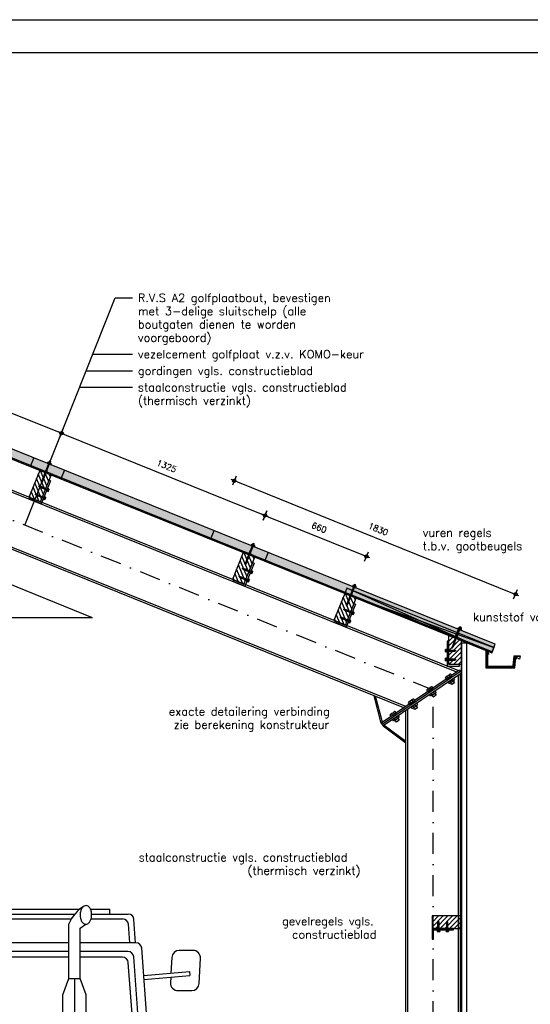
# Model space of a CAD drawing. Extents: x 0 to 38100, y 0 to 35640.
# Tile 36 of 42: x 17898 to 20979, y 29696 to 35640. Entities that reach past the tile are written whole.
import ezdxf

# ---------------------------------------------------------------- set-up
doc = ezdxf.new("R2010")
doc.units = 0
doc.header["$LTSCALE"] = 20
doc.header["$PDMODE"] = 1
doc.header["$PDSIZE"] = -3
doc.linetypes.add('DASHDOT2', pattern=[12.7, 6.35, -3.175, 0, -3.175])
doc.layers.get('0').update_dxf_attribs({"linetype": 'CONTINUOUS'})
doc.layers.get('DEFPOINTS').update_dxf_attribs({"linetype": 'CONTINUOUS'})
for name, color, linetype in [('A--A27--_F123-_SOLID', 7, 'CONTINUOUS'), ('A--A28H-_F-2--', 9, 'CONTINUOUS'), ('A--L$2A-', 7, 'CONTINUOUS'), ('A--L$2A-_F123-', 1, 'CONTINUOUS'), ('A--L21--_F123-', 1, 'CONTINUOUS'), ('A--L27--', 7, 'CONTINUOUS'), ('A--L27--_F-23-', 2, 'CONTINUOUS'), ('A--L27--_F123-', 1, 'CONTINUOUS'), ('A--L28--', 7, 'CONTINUOUS'), ('A--L28--_F-23-', 7, 'CONTINUOUS'), ('A--L28H-_F-23-', 7, 'CONTINUOUS'), ('A--L28S-_F123-', 1, 'CONTINUOUS'), ('A--L92--', 7, 'CONTINUOUS'), ('A--L92--_F123-', 7, 'CONTINUOUS'), ('A--M$1A-_F123-_MAATV', 7, 'CONTINUOUS'), ('A--T$1A-_F123-_0_18MM', 1, 'CONTINUOUS'), ('A--T$1A-_F123-_0_25MM', 2, 'CONTINUOUS'), ('X--LR---_CP', 7, 'CONTINUOUS')]:
    doc.layers.add(name, color=color, linetype=linetype)
doc.styles.add('0_25', font='ROMANS.shx', dxfattribs={"height": 50})
doc.styles.add('ALFA-0_25', font='ROMANS')
doc.styles.add('MISO', font='ROMANS.shx')
doc.dimstyles.new('DLV18', dxfattribs={"dimscale": 20, "dimtxt": 1.8, "dimasz": 1, "dimexe": 0, "dimexo": 0, "dimgap": 0, "dimtad": 0, "dimdec": 0, "dimrnd": 1, "dimzin": 0, "dimtxsty": 'MISO', "dimblk1": '$DIMDLV', "dimblk2": '$DIMDLV', "dimsah": 1, "dimcen": 0, "dimse1": 1, "dimse2": 1, "dimclrd": 256, "dimclre": 256, "dimclrt": 1, "dimazin": 3, "dimtfac": 1, "dimtdec": 0, "dimtix": 1, "dimtmove": 0, "dimatfit": 3, "dimtvp": 1.5, "dimtolj": 1, "dimtzin": 0})
doc.dimstyles.new('DLV50', dxfattribs={"dimscale": 20, "dimtxt": 5, "dimasz": 1, "dimexe": 0, "dimexo": 0, "dimgap": 0, "dimtad": 0, "dimdec": 0, "dimrnd": 1, "dimzin": 0, "dimtxsty": 'MISO', "dimblk1": '$DIMDLV', "dimblk2": '$DIMDLV', "dimsah": 1, "dimcen": 0, "dimse1": 1, "dimse2": 1, "dimclrd": 256, "dimclre": 256, "dimclrt": 4, "dimazin": 3, "dimtfac": 1, "dimtdec": 0, "dimtix": 1, "dimtmove": 0, "dimatfit": 3, "dimtvp": 0.86, "dimtolj": 1, "dimtzin": 0})

# ---------------------------------------------------------------- blocks, each defined once
blk = doc.blocks.new('QD28002-')
at = {"layer": 'A--L28--_F-23-', "color": 8, "linetype": 'CONTINUOUS'}
for p, q in [((-10.2, 0), (-10.2, 3)), ((10.3, 3), (-10.2, 3)), ((10.3, 0), (-10.2, 0)), ((-7.5, 10.5), (7.5, 10.5)), ((-7.5, 3), (-7.5, 10.5)), ((-3.8, 3), (-3.8, 10.5)), ((0, 15), (0, -54.5)), ((3.7, 3), (3.7, 10.5)), ((7.5, 3), (7.5, 10.5)), ((10.3, 0), (10.3, 3)), ((-1.9, 0), (-4.7, -1)), ((4.7, -2.2), (-4.7, -5.5)), ((4.7, -6.7), (-4.7, -10)), ((4.7, -11.2), (-4.7, -14.5)), ((4.7, -15.7), (-4.7, -19)), ((4.7, -20.2), (-4.7, -23.5)), ((4.7, -24.7), (-4.7, -28)), ((4.7, -29.2), (-4.7, -32.5)), ((4.7, -33.7), (-4.7, -37)), ((4.7, -38.2), (-4.7, -41.5)), ((4.7, -42.7), (-4.7, -46)), ((-3.2, 0), (-3.2, -46.3)), ((-3.2, -46.3), (-1.5, -50)), ((1.5, -50), (-1.5, -50)), ((3.2, -46.3), (1.5, -50)), ((3.2, 0), (3.2, -46.3))]:
    blk.add_line(p, q, dxfattribs=at)
for centre, major_axis, ratio, start_param, end_param in [((-5.6, 9), (-1.87, 0), 0.8, -3.141593, 0), ((0, 9), (-3.75, 0), 0.4, 3.141592, 6.283189), ((5.6, 9), (-1.87, 0), 0.8, -3.141593, 0)]:
    blk.add_ellipse(centre, major_axis=major_axis, ratio=ratio, start_param=start_param, end_param=end_param, dxfattribs=at)
at = {"layer": 'X--LR---_CP', "linetype": 'CONTINUOUS'}
blk.add_point((0, 0), dxfattribs=at)
blk = doc.blocks.new('QD20602-')
at = {"layer": 'A--L28--_F-23-', "color": 1, "linetype": 'CONTINUOUS'}
blk.add_lwpolyline([(-9, 121), (-9, -9), (56, -9), (56, -1), (-1, -1), (-1, -1), (-1, 121)], close=True, dxfattribs=at)
at = {"layer": 'X--LR---_CP', "linetype": 'CONTINUOUS'}
blk.add_point((0, 0), dxfattribs=at)
blk = doc.blocks.new('*X7')
at = {"color": 0}
for p, q in [((16538.7, 19791.4), (16608.4, 19861.1)), ((16538.7, 19819.7), (16580.2, 19861.1)), ((16538.7, 19848), (16551.9, 19861.1)), ((16538.7, 19763.1), (16613.7, 19838.1)), ((16538.7, 19734.8), (16613.7, 19809.8)), ((16538.7, 19706.6), (16613.7, 19781.6)), ((16546.6, 19686.1), (16613.7, 19753.3)), ((16574.9, 19686.1), (16613.7, 19725)), ((16603.2, 19686.1), (16613.7, 19696.7))]:
    blk.add_line(p, q, dxfattribs=at)
blk = doc.blocks.new('QD28H46-')
at = {"layer": 'A--L28H-_F-23-', "color": 2}
blk.add_lwpolyline([(0, 0), (0, 175), (75, 175), (75, 0)], close=True, dxfattribs=at)
at = {"layer": 'X--LR---_CP'}
blk.add_point((0, 0), dxfattribs=at)
at = {"layer": 'A--A28H-_F-2--'}
blk.add_blockref('*X7', (-16538.7, -19686.1), dxfattribs=at)
blk = doc.blocks.new('QD28027-')
at = {"layer": 'X--LR---_CP'}
blk.add_point((0, 0), dxfattribs=at)
at = {"layer": 'A--L28--', "color": 1, "linetype": 'CONTINUOUS', "extrusion": (0, 0, -1), "zscale": -1, "rotation": 2.87522143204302e-12}
blk.add_blockref('QD20602-', (9, 9), dxfattribs=at)
at = {"layer": 'A--L28--'}
blk.add_blockref('QD28H46-', (0, 0), dxfattribs=at)
at = {"layer": 'A--L28--', "color": 1, "linetype": 'CONTINUOUS', "extrusion": (0, 0, -1), "xscale": -1, "zscale": -1, "rotation": 269.9999999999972}
for p in [(8, 92), (8, 38.7)]:
    blk.add_blockref('QD28002-', p, dxfattribs=at)
blk = doc.blocks.new('QD28001-')
at = {"layer": 'A--L28--_F-23-', "color": 8, "linetype": 'CONTINUOUS'}
for p, q in [((-3.8, -0.3), (-3.4, 0)), ((-3.4, 0), (3.4, 0)), ((3.4, 0), (3.8, -0.3)), ((-5, -8.1), (-11, -9.7)), ((-11, -10.7), (-11, -9.7)), ((-11, -9.7), (11, -9.7)), ((11, -10.7), (-11, -10.7)), ((-5.5, -7.3), (-4.5, -6.1)), ((-5, -8.1), (-5.5, -7.3)), ((5.5, -7.3), (-5.5, -7.3)), ((5, -8.1), (-5, -8.1)), ((-3.8, -4.8), (-3.8, -0.3)), ((3.8, -4.8), (-3.8, -4.8)), ((3.8, -4.8), (-3.8, -4.8)), ((-2.5, -59), (-2.5, -15.2)), ((-1.9, -4.8), (-1.9, -0.3)), ((1.9, -4.8), (1.9, -0.3)), ((2.5, -59), (2.5, -15.2)), ((3.8, -0.3), (3.8, -4.8)), ((4.5, -6.1), (5.5, -7.3)), ((5, -8.1), (5.5, -7.3)), ((11, -9.7), (5, -8.1)), ((11, -10.7), (11, -9.7)), ((3.3, -89.4), (-3.2, -88)), ((3.3, -91.9), (-3.2, -90.6)), ((3.3, -94.5), (-3.2, -93.1)), ((3.3, -97), (-3.2, -95.7)), ((3.3, -99.6), (-3.2, -98.2)), ((3.3, -102.1), (-3.2, -100.7)), ((3.3, -104.7), (-3.2, -103.3)), ((3.3, -107.2), (-3.2, -105.8)), ((3.3, -109.8), (-3.2, -108.4)), ((3.3, -112.3), (-3.2, -110.9)), ((3.3, -114.9), (-3.2, -113.5)), ((3.3, -117.4), (-3.2, -116)), ((3.3, -120), (-3.2, -118.6)), ((-2.5, -84.4), (-2.5, -67)), ((-2.5, -84.4), (-2.1, -86.8)), ((-2.1, -87.6), (-2.1, -86.8)), ((-2.1, -88.4), (-2.1, -90.2)), ((-2.1, -90.9), (-2.1, -92.7)), ((-2.1, -93.5), (-2.1, -95.3)), ((-2.1, -96), (-2.1, -97.8)), ((-2.1, -98.6), (-2.1, -100.4)), ((-2.1, -101.1), (-2.1, -102.9)), ((-2.1, -103.7), (-2.1, -105.5)), ((-2.1, -106.2), (-2.1, -108)), ((-2.1, -108.8), (-2.1, -110.6)), ((-2.1, -111.3), (-2.1, -113.1)), ((-2.1, -113.9), (-2.1, -115.7)), ((-2.1, -116.4), (-2.1, -118.2)), ((3.3, -86.8), (0.1, -86.2)), ((2.1, -89), (2.1, -87.2)), ((2.1, -89.7), (2.1, -91.6)), ((2.1, -92.3), (2.1, -94.1)), ((2.1, -94.8), (2.1, -96.7)), ((2.1, -97.4), (2.1, -99.2)), ((2.1, -99.9), (2.1, -101.8)), ((2.1, -102.5), (2.1, -104.3)), ((2.1, -105), (2.1, -106.9)), ((2.1, -107.6), (2.1, -109.4)), ((2.1, -110.1), (2.1, -111.9)), ((2.1, -112.7), (2.1, -114.5)), ((2.1, -115.2), (2.1, -117)), ((2.1, -117.8), (2.1, -119.6)), ((2.5, -84.4), (2.2, -86.3)), ((2.5, -84.4), (2.5, -67)), ((-2.1, -118.9), (-2.1, -120.8)), ((3.3, -130.1), (-0.2, -129.4)), ((3.3, -127.5), (0.1, -126.9)), ((3.3, -132.6), (0.3, -132)), ((2.1, -120.3), (2.1, -127)), ((2.1, -120.3), (2.1, -122.1)), ((2.1, -127.9), (2.1, -129.7)), ((2.1, -130.4), (2.1, -132.3))]:
    blk.add_line(p, q, dxfattribs=at)
for points in [[(6.2, -6.1), (-6.2, -6.1), (-6.2, -4.8), (6.2, -4.8)], [(-2.1, -87.6), (3.3, -89.4), (2.1, -89.7), (-3.2, -88)], [(-2.1, -90.2), (3.3, -91.9), (2.1, -92.3), (-3.2, -90.6)], [(-2.1, -92.7), (3.3, -94.5), (2.1, -94.8), (-3.2, -93.1)], [(-2.1, -95.3), (3.3, -97), (2.1, -97.4), (-3.2, -95.7)], [(-2.1, -97.8), (3.3, -99.6), (2.1, -99.9), (-3.2, -98.2)], [(-2.1, -100.4), (3.3, -102.1), (2.1, -102.5), (-3.2, -100.7)], [(-2.1, -102.9), (3.3, -104.7), (2.1, -105), (-3.2, -103.3)], [(-2.1, -105.5), (3.3, -107.2), (2.1, -107.6), (-3.2, -105.8)], [(-2.1, -108), (3.3, -109.8), (2.1, -110.1), (-3.2, -108.4)], [(-2.1, -110.6), (3.3, -112.3), (2.1, -112.7), (-3.2, -110.9)], [(-2.1, -113.1), (3.3, -114.9), (2.1, -115.2), (-3.2, -113.5)], [(-2.1, -115.7), (3.3, -117.4), (2.1, -117.8), (-3.2, -116)], [(-2.1, -118.2), (3.3, -120), (2.1, -120.3), (-3.2, -118.6)], [(2.1, -87.2), (0.1, -86.2), (2.1, -86.3), (3.3, -86.8)], [(2.1, -127.9), (0.1, -126.9), (2.1, -127), (3.3, -127.5)]]:
    blk.add_lwpolyline(points, close=True, dxfattribs=at)
for points in [[(-2.5, -67), (-1.9, -63.3), (-1.9, -59), (-3.7, -59, 0.215905), (-2.5, -67, 0.240288)], [(2.5, -67), (1.9, -63.3), (1.9, -59), (3.7, -59, -0.215905), (2.5, -67, -0.240288)], [(-2.1, -126.5, -0.245375), (-1.3, -126.9, -0.082052), (-0.2, -129.2, -0.040501), (0.3, -131.9, -0.029739), (0.5, -135.6, -0.004166)]]:
    blk.add_lwpolyline(points, format="xyb", dxfattribs=at)
for points in [[(-2.1, -118.9), (-2.1, -128.3), (-3.2, -128.7), (-2.1, -129.1), (-2.1, -130.9), (-3.2, -131.3), (-2.1, -131.6), (-2.1, -134), (0, -136.1), (2.1, -134), (2.1, -133)], [(-0.3, -128.9), (3.3, -130.1), (2.1, -130.4), (-0.1, -129.7)], [(0.3, -131.7), (3.3, -132.6), (2.1, -133), (0.4, -132.4)]]:
    blk.add_lwpolyline(points, dxfattribs=at)
for centre, radius, start, end in [((-2.9, -1.6), 1.57, 52.12053, 127.87947), ((0, -5.8), 5.77, 70.52918, 109.47082), ((2.9, -1.6), 1.57, 52.12053, 127.87947), ((-5.9, -16.8), 6.13, 100.63959, 178.42907), ((0, -65.2), 50, 76.11686, 103.88314), ((5.8, -16.8), 6.13, 1.57098, 79.36096)]:
    blk.add_arc(centre, radius, start, end, dxfattribs=at)
at = {"layer": 'X--LR---_CP', "linetype": 'CONTINUOUS'}
blk.add_point((0, 0), dxfattribs=at)
blk = doc.blocks.new('QD20601-')
at = {"layer": 'A--L28--_F-23-', "color": 1, "linetype": 'CONTINUOUS'}
blk.add_lwpolyline([(-9, 141), (-9, -9), (66, -9), (66, 0), (0, 0), (0, 0), (0, 141)], close=True, dxfattribs=at)
at = {"layer": 'X--LR---_CP', "linetype": 'CONTINUOUS'}
blk.add_point((0, 0), dxfattribs=at)
blk = doc.blocks.new('QD28003-')
at = {"layer": 'X--LR---_CP', "linetype": 'CONTINUOUS'}
blk.add_point((0, 0), dxfattribs=at)
at = {"layer": 'A--L28--', "color": 1, "linetype": 'CONTINUOUS'}
for name, p in [('QD28001-', (0, 74.1)), ('QD28H46-', (-37.5, -175)), ('QD20601-', (-37.5, -175))]:
    blk.add_blockref(name, p, dxfattribs=at)
at = {"layer": 'A--L28--', "color": 1, "linetype": 'CONTINUOUS', "rotation": 90}
for p in [(-46.5, -91), (-46.5, -144.3)]:
    blk.add_blockref('QD28002-', p, dxfattribs=at)
blk = doc.blocks.new('QD28H46A')
at = {"layer": 'A--A28H-_F-2--', "linetype": 'CONTINUOUS'}
h = blk.add_hatch(dxfattribs=at)
h.set_pattern_fill('ALFALINE', color=256, scale=20, style=0, pattern_type=2)
h.set_pattern_definition([(45, (-28800.83, -45005.233), (-14.1421356, 14.1421356), [])])
h.paths.add_polyline_path([(0, 0), (0, 175), (75, 144.7), (75, 0)])
at = {"layer": 'A--L28H-_F-23-', "color": 2}
blk.add_lwpolyline([(0, 0), (0, 175), (75, 144.7), (75, 0)], close=True, dxfattribs=at)
at = {"layer": 'X--LR---_CP'}
blk.add_point((0, 0), dxfattribs=at)
blk = doc.blocks.new('QD28007-')
at = {"layer": 'X--LR---_CP'}
blk.add_point((0, 0), dxfattribs=at)
at = {"layer": 'A--L28--', "color": 1, "linetype": 'CONTINUOUS'}
for name, p, rotation in [('QD28001-', (-3.7, 81.4), 338), ('QD28002-', (-84, -60.7), 90), ('QD28002-', (-84, -114), 90)]:
    blk.add_blockref(name, p, dxfattribs=dict(at, rotation=rotation))
at = {"layer": 'A--L28--'}
blk.add_blockref('QD28H46A', (-75, -144.7), dxfattribs=at)
at = {"layer": 'A--L28--', "color": 1, "linetype": 'CONTINUOUS'}
blk.add_blockref('QD20601-', (-75, -144.7), dxfattribs=at)
blk = doc.blocks.new('$DIMDLV')
at = {"color": 0}
for p, q in [((-1, 0), (1, 0)), ((0, -1.5), (0, 1.5))]:
    blk.add_line(p, q, dxfattribs=at)
blk.add_circle((0, 0), 0.5, dxfattribs=at)
blk = doc.blocks.new('*D101')
at = {"layer": 'A--M$1A-_F123-_MAATV'}
blk.add_line((19211.7, 32849.4), (20871.3, 32178.8), dxfattribs=at)
at = {"layer": 'DEFPOINTS', "color": 0}
for p in [(19071.4, 32555.5), (20889.9, 32171.3), (20768.1, 31870)]:
    blk.add_point(p, dxfattribs=at)
at = {"layer": 'A--M$1A-_F123-_MAATV', "xscale": 20, "yscale": 20, "zscale": 20}
for p, rotation in [((19193.1, 32856.8), 157.9999999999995), ((20889.9, 32171.3), 337.9999999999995)]:
    blk.add_blockref('$DIMDLV', p, dxfattribs=dict(at, rotation=rotation))
at = {"layer": 'A--M$1A-_F123-_MAATV', "color": 1, "insert": (20061.7, 32564.1), "char_height": 36, "attachment_point": 5, "rotation": 338, "style": 'MISO'}
blk.add_mtext('\\A1;1830', dxfattribs=at)
blk = doc.blocks.new('QD27102-')
at = {"layer": 'A--L27--_F-23-', "color": 2, "linetype": 'CONTINUOUS'}
for points in [[(0, 0), (0, -99), (175, -99), (181, -32.5), (175, -32), (169, -93), (6, -93), (6, -34)], [(10, -10), (10, -90), (165, -90), (170.87, -26.41), (206, -28), (203, -47), (189, -40)]]:
    blk.add_lwpolyline(points, dxfattribs=at)
for points in [[(6, -34), (6, 0), (7.73, 1), (17.73, -16.32), (16, -17.32), (8, -3.5), (8, -34)], [(180.14, -46.91), (182, -27), (201.91, -28.86), (201.63, -31.85), (184.71, -30.27), (183.13, -47.19)]]:
    blk.add_lwpolyline(points, close=True, dxfattribs=at)
at = {"layer": 'X--LR---_CP'}
blk.add_point((0, 0), dxfattribs=at)
blk = doc.blocks.new('*D99')
at = {"layer": 'A--M$1A-_F123-_MAATV'}
blk.add_line((16940.2, 33632.2), (18131.7, 33150.9), dxfattribs=at)
at = {"layer": 'DEFPOINTS', "color": 0}
for p in [(16825.2, 33401), (18150.2, 33143.4), (18053.8, 32904.6)]:
    blk.add_point(p, dxfattribs=at)
at = {"layer": 'A--M$1A-_F123-_MAATV', "xscale": 20, "yscale": 20, "zscale": 20}
for p, rotation in [((16921.7, 33639.7), 158), ((18150.2, 33143.4), 337.9999999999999)]:
    blk.add_blockref('$DIMDLV', p, dxfattribs=dict(at, rotation=rotation))
at = {"layer": 'A--M$1A-_F123-_MAATV', "color": 1, "insert": (17556.2, 33441.6), "char_height": 36, "attachment_point": 5, "rotation": 338, "style": 'MISO'}
blk.add_mtext('\\A1;1325', dxfattribs=at)
blk = doc.blocks.new('*D100')
at = {"layer": 'A--M$1A-_F123-_MAATV'}
blk.add_line((18168.8, 33135.9), (19360.2, 32654.5), dxfattribs=at)
at = {"layer": 'DEFPOINTS', "color": 0}
for p in [(18053.8, 32904.6), (19378.7, 32647), (19282.3, 32408.3)]:
    blk.add_point(p, dxfattribs=at)
at = {"layer": 'A--M$1A-_F123-_MAATV', "xscale": 20, "yscale": 20, "zscale": 20}
for p, rotation in [((18150.2, 33143.4), 157.9999999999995), ((19378.7, 32647), 337.9999999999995)]:
    blk.add_blockref('$DIMDLV', p, dxfattribs=dict(at, rotation=rotation))
at = {"layer": 'A--M$1A-_F123-_MAATV', "color": 1, "insert": (18784.7, 32945.3), "char_height": 36, "attachment_point": 5, "rotation": 338, "style": 'MISO'}
blk.add_mtext('\\A1;1325', dxfattribs=at)
blk = doc.blocks.new('*D93')
at = {"layer": 'A--M$1A-_F123-_MAATV', "linetype": 'CONTINUOUS'}
blk.add_arc((18338.2, 32029.3), 975.1, 159.17521, 178.82479, dxfattribs=at)
at = {"layer": 'DEFPOINTS', "color": 0, "linetype": 'CONTINUOUS'}
for p in [(17344.8, 32430.7), (17394.9, 32276.2), (17266.7, 32029.3), (18338.2, 32029.3), (18338.2, 32029.3)]:
    blk.add_point(p, dxfattribs=at)
at = {"layer": 'A--M$1A-_F123-_MAATV', "linetype": 'CONTINUOUS', "xscale": 20, "yscale": 20, "zscale": 20}
for p, rotation in [((17434.1, 32394.6), 68.58760538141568), ((17363.1, 32029.3), 269.4123946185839)]:
    blk.add_blockref('$DIMDLV', p, dxfattribs=dict(at, rotation=rotation))
at = {"layer": 'A--M$1A-_F123-_MAATV', "color": 4, "linetype": 'CONTINUOUS', "insert": (17296.6, 32231.8), "char_height": 100, "attachment_point": 5, "rotation": 79, "style": 'MISO'}
blk.add_mtext('\\A1;22°', dxfattribs=at)
blk = doc.blocks.new('*D102')
at = {"layer": 'A--M$1A-_F123-_MAATV'}
blk.add_line((19397.3, 32639.5), (19972.1, 32407.3), dxfattribs=at)
at = {"layer": 'DEFPOINTS', "color": 0}
for p in [(19282.3, 32408.3), (19990.7, 32399.8), (19894.2, 32161)]:
    blk.add_point(p, dxfattribs=at)
at = {"layer": 'A--M$1A-_F123-_MAATV', "xscale": 20, "yscale": 20, "zscale": 20}
for p, rotation in [((19378.7, 32647), 158), ((19990.7, 32399.8), 337.9999999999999)]:
    blk.add_blockref('$DIMDLV', p, dxfattribs=dict(at, rotation=rotation))
at = {"layer": 'A--M$1A-_F123-_MAATV', "color": 1, "insert": (19704.9, 32573.5), "char_height": 36, "attachment_point": 5, "rotation": 338, "style": 'MISO'}
blk.add_mtext('\\A1;660', dxfattribs=at)
blk = doc.blocks.new('QD92011-')
at = {"layer": 'A--L92--_F123-', "color": 1}
for p, q in [((-394.7, 2695), (213.2, 2695)), ((-394.7, 2666.2), (-394.7, 2695)), ((279.3, 2695), (394.7, 2695)), ((394.7, 2666.2), (394.7, 2695)), ((-551.1, 2492.5), (-541.1, 2633.7)), ((-506.2, 2666.2), (184.2, 2666.2)), ((-472.4, 2636.8), (163.4, 2636.8)), ((282.3, 2636.8), (472.4, 2636.8)), ((285.8, 2666.2), (506.2, 2666.2)), ((551.1, 2492.5), (541.1, 2633.7)), ((-515.2, 2492.5), (-507.3, 2604.3)), ((148.4, 2277.3), (148.4, 2606.5)), ((217.1, 2580.3), (250, 2604.7)), ((217.1, 2277.3), (217.1, 2580.3)), ((515.2, 2492.5), (507.3, 2604.3)), ((-641.2, 1723.8), (-587.8, 2460)), ((148.4, 2492.5), (-552.9, 2492.5)), ((148.4, 2440.5), (-504.6, 2440.5)), ((551.1, 2492.5), (217.1, 2492.5)), ((504.6, 2440.5), (217.1, 2440.5)), ((641.2, 1723.8), (587.8, 2460)), ((-586.3, 1784.5), (-539.5, 2408)), ((148.4, 2405.5), (-472, 2405.5)), ((472, 2405.5), (217.1, 2405.5)), ((586.3, 1784.5), (539.5, 2408)), ((-875.4, 2319.9), (-877.6, 2295.5)), ((-599.8, 2295.1), (-875.4, 2319.9)), ((-548.7, 1819.5), (-506.9, 2373)), ((548.7, 1819.5), (506.9, 2373)), ((599.8, 2295.1), (875.4, 2319.9)), ((875.4, 2319.9), (877.6, 2295.5)), ((-601.6, 2270.6), (-877.6, 2295.5)), ((112.1, 2178.9), (148.4, 2277.3)), ((148.4, 2277.3), (217.1, 2277.3)), ((182.8, 2277.3), (182.8, 1687.3)), ((253.5, 2178.9), (217.1, 2277.3)), ((601.6, 2270.6), (877.6, 2295.5)), ((112.1, 1687.3), (112.1, 2178.9)), ((253.5, 1687.3), (253.5, 2178.9)), ((-1067.7, 1757.7), (-1067.7, 1695.7)), ((-638.7, 1757.7), (-1067.7, 1757.7)), ((-940.3, 1693.6), (-940.3, 1757.7)), ((-551.4, 1746.9), (112.1, 1746.9)), ((-513.8, 1782), (112.1, 1782)), ((253.5, 1782), (513.8, 1782)), ((253.5, 1746.9), (551.4, 1746.9)), ((638.7, 1757.7), (1067.7, 1757.7)), ((940.3, 1693.6), (940.3, 1757.7)), ((1067.7, 1757.7), (1067.7, 1695.7)), ((-1067.7, 1695.7), (-641.2, 1688.8)), ((-641.2, 929.8), (-641.2, 1723.8)), ((112.1, 1710.4), (-641.2, 1710.4)), ((-599.2, 1710.4), (-599.2, 1058.1)), ((-293.7, 1670.9), (-599.2, 1670.9)), ((-363.2, 1670.9), (-363.2, 1098.5)), ((264, 1687.3), (-264, 1687.3)), ((641.2, 1710.4), (253.5, 1710.4)), ((293.7, 1670.9), (599.2, 1670.9)), ((363.2, 1670.9), (363.2, 1098.5)), ((599.2, 1710.4), (599.2, 1058.1)), ((641.2, 929.8), (641.2, 1723.8)), ((1067.7, 1695.7), (641.2, 1688.8)), ((-524, 1636.4), (-438.4, 1636.4)), ((-484.6, 1133), (-484.6, 1636.4)), ((-299, 1652.9), (-311.2, 959.6)), ((-264.6, 1617.9), (-271.7, 1215.2)), ((229.6, 1652.3), (-229.6, 1652.3)), ((264.6, 1617.9), (271.7, 1215.2)), ((299, 1652.9), (311.2, 959.6)), ((524, 1636.4), (438.4, 1636.4)), ((484.6, 1133), (484.6, 1636.4)), ((-559, 1168), (-559, 1601.4)), ((-403.4, 1601.4), (-403.4, 1168)), ((403.4, 1601.4), (403.4, 1168)), ((559, 1168), (559, 1601.4)), ((-1067.9, 117.1), (-1067.9, 1515)), ((1067.9, 117.1), (1067.9, 1515)), ((-913.5, 1238.7), (-781.4, 1238.7)), ((913.5, 1238.7), (781.4, 1238.7)), ((-993.5, 80), (-993.5, 1158.7)), ((-701.4, 1158.7), (-701.4, 80)), ((-438.4, 1133), (-524, 1133)), ((-236.7, 1179.6), (236.7, 1179.6)), ((220.5, 1144.6), (118.6, 1144.6)), ((438.4, 1133), (524, 1133)), ((701.4, 1158.7), (701.4, 80)), ((993.5, 80), (993.5, 1158.7)), ((-308.8, 1098.5), (-599.2, 1098.5)), ((68.6, 1094.6), (68.6, 1055.3)), ((270.5, 1055.3), (270.5, 1094.6)), ((308.8, 1098.5), (599.2, 1098.5)), ((-641.2, 1058.1), (-309.5, 1058.1)), ((641.2, 1058.1), (309.5, 1058.1)), ((-311.2, 959.6), (311.2, 959.6)), ((-259.8, 929.8), (-259.8, 959.6)), ((118.6, 1005.3), (220.5, 1005.3)), ((259.8, 929.8), (259.8, 959.6)), ((-300.1, 929.8), (-641.2, 929.8)), ((-578.1, 902), (-380.8, 902)), ((-578.1, 751.6), (-578.1, 902)), ((-380.8, 902), (-380.8, 929.8)), ((306, 929.8), (-306, 929.8)), ((-306, 929.8), (-306, 808.9)), ((-97.9, 929.8), (-97.9, 808.9)), ((-56.9, 929.8), (-56.9, 808.9)), ((56.9, 929.8), (56.9, 808.9)), ((97.9, 929.8), (97.9, 808.9)), ((300.1, 929.8), (641.2, 929.8)), ((306, 929.8), (306, 808.9)), ((380.8, 902), (380.8, 929.8)), ((578.1, 902), (380.8, 902)), ((578.1, 751.6), (578.1, 902)), ((-306, 808.9), (306, 808.9)), ((-283.4, 716.9), (-283.4, 808.9)), ((-161.5, 808.9), (-75.2, 675.5)), ((161.5, 808.9), (75.2, 675.5)), ((283.4, 716.9), (283.4, 808.9)), ((-653.5, 752.1), (-701.4, 752.1)), ((-102, 716.9), (-701.4, 716.9)), ((-618.5, 716.9), (-653.5, 752.1)), ((-399, 751.6), (-578.1, 751.6)), ((-381.2, 716.9), (-399, 751.6)), ((102, 716.9), (701.4, 716.9)), ((381.2, 716.9), (399, 751.6)), ((399, 751.6), (578.1, 751.6)), ((618.5, 716.9), (653.5, 752.1)), ((653.5, 752.1), (701.4, 752.1)), ((-81.9, 685.8), (-701.4, 685.8)), ((-75.2, 675.5), (-75.2, 559.9)), ((75.2, 675.5), (75.2, 559.9)), ((81.9, 685.8), (701.4, 685.8)), ((-701.4, 491.8), (-532.2, 566.8)), ((-567.9, 551), (-567.9, 116.3)), ((-532.2, 566.8), (-127.1, 530.9)), ((-75.2, 559.9), (75.2, 559.9)), ((532.2, 566.8), (127.1, 530.9)), ((701.4, 491.8), (532.2, 566.8)), ((567.9, 551), (567.9, 116.3)), ((-127.1, 530.9), (-63.7, 490.4)), ((-63.7, 490.4), (63.7, 490.4)), ((127.1, 530.9), (63.7, 490.4)), ((-781.4, 0), (-913.5, 0)), ((781.4, 0), (913.5, 0))]:
    blk.add_line(p, q, dxfattribs=at)
for points in [[(250, 2604.7, 0.14909), (262.3, 2608.2, 0.107086), (274.9, 2620.7, 0.075711), (282.6, 2637.9, 0.062535), (285.8, 2660.3, 0.062535), (283.5, 2682.9, 0.075711), (276.5, 2700.4, 0.107086), (264.5, 2713.4, 0.14909), (252.3, 2717.4, 0.14909), (240, 2713.9, 0.107086), (227.4, 2701.4, 0.075711), (219.8, 2684.2, 0.062535), (216.5, 2661.8, 0.062535), (218.8, 2639.2, 0.075711), (225.8, 2621.7, 0.107086), (237.8, 2608.7, 0.14909)], [(-220.5, 1144.6), (-118.6, 1144.6, -0.414214), (-68.6, 1094.6), (-68.6, 1055.3, -0.414214), (-118.6, 1005.3), (-220.5, 1005.3, -0.414214), (-270.5, 1055.3), (-270.5, 1094.6, -0.414214)]]:
    blk.add_lwpolyline(points, format="xyb", close=True, dxfattribs=at)
for points in [[(-763.3, 2285.2), (-761.6, 2251.2, -0.428618), (-806.6, 2204), (-889.8, 2204, -0.399954), (-934.7, 2246.8), (-942.2, 2399.8, -0.428618), (-897.3, 2447)], [(-897.3, 2447), (-814.1, 2447, -0.399954), (-769.1, 2404.2), (-764.5, 2309.9, -0.428618)], [(763.3, 2285.2), (761.6, 2251.2, 0.428618), (806.6, 2204), (889.8, 2204, 0.399954), (934.7, 2246.8), (942.2, 2399.8, 0.428618), (897.3, 2447)], [(897.3, 2447), (814.1, 2447, 0.399954), (769.1, 2404.2), (764.5, 2309.9, 0.428618)], [(8.8, 1861.2, 0.041003), (-85.7, 1853.5, 0.054053), (-155.1, 1834.1, 0.097097), (-210.4, 1798.4, 0.180079), (-222.8, 1772.4, 0.055719)], [(112.1, 1851.9, 0.006686), (103.3, 1853.5, 0.041003), (8.8, 1861.2, 0.041003)], [(112.1, 1851.9, 0.006686), (103.3, 1853.5, 0.041003), (8.8, 1861.2, 0.041003)], [(112.1, 1851.9, 0.006686), (103.3, 1853.5, 0.041003), (8.8, 1861.2, 0.041003)], [(112.1, 1851.9, 0.006686), (103.3, 1853.5, 0.041003), (8.8, 1861.2, 0.041003)], [(112.1, 1851.9, 0.006686), (103.3, 1853.5, 0.041003), (8.8, 1861.2, 0.041003)], [(112.1, 1851.9, 0.006686), (103.3, 1853.5, 0.041003), (8.8, 1861.2, 0.041003)], [(112.1, 1851.9, 0.006686), (103.3, 1853.5, 0.041003), (8.8, 1861.2, 0.041003)]]:
    blk.add_lwpolyline(points, format="xyb", dxfattribs=at)
at = {"layer": 'A--L92--_F123-', "color": 1, "const_width": 15}
for points in [[(265, 1599.8), (-265, 1599.8)], [(265.9, 1547.2), (-265.9, 1547.2)], [(266.8, 1494.7), (-266.8, 1494.7)], [(267.7, 1442.1), (-267.7, 1442.1)], [(268.7, 1389.6), (-268.7, 1389.6)], [(269.6, 1337), (-269.6, 1337)], [(270.5, 1284.4), (-270.5, 1284.4)]]:
    blk.add_lwpolyline(points, dxfattribs=at)
blk.add_lwpolyline([(271.4, 1231.9), (-271.4, 1231.9)], close=True, dxfattribs=at)
at = {"layer": 'A--L92--_F123-', "color": 1}
for points in [[(-270.5, 1144.6), (-68.6, 1144.6), (-68.6, 1005.3), (-270.5, 1005.3)], [(270.5, 1144.6), (68.6, 1144.6), (68.6, 1005.3), (270.5, 1005.3)]]:
    blk.add_lwpolyline(points, close=True, dxfattribs=at)
blk.add_circle((0, 623.1), 46.3, dxfattribs=at)
for centre, radius, start, end in [((354.3, 2523.7), 221.9, 121.01373, 158.0815), ((-506.2, 2631.2), 35, 90, 175.95648), ((-472.4, 2601.8), 35, 90, 175.95648), ((472.4, 2601.8), 35, 4.04352, 90), ((506.2, 2631.2), 35, 4.04352, 90), ((-552.9, 2457.5), 35, 90, 175.85671), ((-504.6, 2405.5), 35, 90, 175.85671), ((504.6, 2405.5), 35, 4.14329, 90), ((552.9, 2457.5), 35, 4.14329, 90), ((-472, 2370.5), 35, 90, 175.85671), ((472, 2370.5), 35, 4.14329, 90), ((-551.4, 1781.9), 35, 175.85671, 270), ((-513.8, 1817), 35, 175.85671, 270), ((513.8, 1817), 35, 270, 4.14329), ((551.4, 1781.9), 35, 270, 4.14329), ((-264, 1652.3), 35, 90, 178.98978), ((264, 1652.3), 35, 1.01022, 90), ((-817.1, 1148.5), 484.3, 68.70107, 114.99756), ((-524, 1601.4), 35, 90, 180), ((-438.4, 1601.4), 35, 0, 90), ((-229.6, 1617.3), 35, 90, 178.98978), ((229.6, 1617.3), 35, 1.01022, 90), ((438.4, 1601.4), 35, 90, 180), ((524, 1601.4), 35, 0, 90), ((817.1, 1148.5), 484.3, 65.00244, 111.29893), ((-987.9, 1515), 80, 114.99756, 180), ((987.9, 1515), 80, 0, 65.00244), ((-913.5, 1158.7), 80, 90, 180), ((-781.4, 1158.7), 80, 0, 90), ((-236.7, 1214.6), 35, 178.98978, 270), ((236.7, 1214.6), 35, 270, 1.01022), ((781.4, 1158.7), 80, 90, 180), ((913.5, 1158.7), 80, 0, 90), ((-524, 1168), 35, 180, 270), ((-438.4, 1168), 35, 270, 0), ((118.6, 1094.6), 50, 90, 180), ((220.5, 1094.6), 50, 0, 90), ((438.4, 1168), 35, 180, 270), ((524, 1168), 35, 270, 0), ((118.6, 1055.3), 50, 180, 270), ((220.5, 1055.3), 50, 270, 0), ((-987.9, 117.1), 80, 180, 245.00244), ((-913.5, 80), 80, 180, 270), ((-781.4, 80), 80, 270, 0), ((-647.9, 116.3), 80, 294.7405, 0), ((647.9, 116.3), 80, 180, 245.2595), ((781.4, 80), 80, 180, 270), ((913.5, 80), 80, 270, 0), ((987.9, 117.1), 80, 294.99756, 0), ((-817.1, 483.5), 484.3, 245.00244, 251.48443), ((-817.1, 483.5), 484.3, 276.51022, 294.7405), ((817.1, 483.5), 484.3, 245.2595, 263.48978), ((817.1, 483.5), 484.3, 288.51557, 294.99756)]:
    blk.add_arc(centre, radius, start, end, dxfattribs=at)
blk = doc.blocks.new('KA-A1-2X')
at = {"layer": 'A--L$2A-_F123-'}
blk.add_lwpolyline([(0, 0), (0, 594), (1261, 594), (1261, 0)], close=True, dxfattribs=at)
at = {"layer": 'A--L$2A-_F123-', "color": 4}
blk.add_lwpolyline([(10, 10), (1251, 10), (1251, 584), (10, 584)], close=True, dxfattribs=at)

msp = doc.modelspace()

# ---------------------------------------------------------------- linework, layer by layer
at = {"layer": 'A--A27--_F123-_SOLID', "color": 16, "linetype": 'CONTINUOUS'}
msp.add_solid([(16920.4, 33369.6), (16939.5, 33416.8), (20749, 31822.7), (20768.1, 31870)], dxfattribs=at)
at = {"layer": 'A--A27--_F123-_SOLID', "color": 7, "linetype": 'CONTINUOUS'}
msp.add_solid([(16918, 33363.5), (16920.4, 33369.6), (20746.6, 31816.7), (20749, 31822.7)], dxfattribs=at)
at = {"layer": 'A--L21--_F123-', "color": 1, "linetype": 'CONTINUOUS'}
msp.add_line((20596.6, 31876.5), (20561.6, 31876.5), dxfattribs=at)
at = {"layer": 'A--L21--_F123-', "color": 8, "linetype": 'CONTINUOUS'}
msp.add_line((20566.6, 28454.1), (20566.6, 31876.5), dxfattribs=at)
at = {"layer": 'A--L21--_F123-', "color": 1, "linetype": 'CONTINUOUS'}
msp.add_lwpolyline([(20561.6, 31876.5), (20561.6, 28454.1), (20596.6, 28454.1), (20596.6, 31876.5)], dxfattribs=at)
at = {"layer": 'A--L27--_F123-', "color": 8, "linetype": 'CONTINUOUS'}
for p, q in [((20746.6, 31816.7), (13047, 34927.5)), ((20749, 31822.7), (13049.4, 34933.5))]:
    msp.add_line(p, q, dxfattribs=at)
at = {"layer": 'A--L27--_F123-', "color": 1, "linetype": 'CONTINUOUS'}
for p, q in [((20768.1, 31870), (13340.5, 34870.9)), ((17982.6, 32995.4), (17961, 32942.1)), ((18168, 32920.5), (18146.5, 32867.2)), ((19049.8, 32502.2), (19071.4, 32555.5)), ((19396.5, 32424.1), (19375, 32370.8)), ((20746.6, 31816.7), (20768.1, 31870))]:
    msp.add_line(p, q, dxfattribs=at)
at = {"layer": 'A--L27--_F123-', "color": 3, "linetype": 'CONTINUOUS'}
msp.add_line((20524.1, 31906.6), (20545.6, 31959.9), dxfattribs=at)
at = {"layer": 'A--L27--_F123-', "color": 7, "linetype": 'CONTINUOUS'}
msp.add_lwpolyline([(20746.6, 31816.7), (20759.7, 31849.1), (19872.6, 32207.5), (19859.4, 32175.1), (20759.7, 31849.1), (20746.6, 31816.7), (19872.6, 32207.5), (19859.4, 32175.1), (20746.6, 31816.7)], close=True, dxfattribs=at)
at = {"layer": 'A--L28S-_F123-', "color": 1}
for p, q in [((20546.9, 31708.6), (12943.5, 34780.6)), ((20535.4, 31700.8), (12955.5, 34763.3)), ((20228.4, 31493.8), (12955.5, 34432.2)), ((20216.9, 31486), (12955.5, 34419.8)), ((20552.5, 31712.4), (20079.9, 31393.6)), ((20558.1, 31704.1), (20085.5, 31385.3)), ((20563.7, 31695.8), (20091.1, 31377)), ((20546.6, 27594.1), (20546.6, 31684.3)), ((20552.5, 31712.4), (20563.7, 31695.8)), ((20558.1, 27594.1), (20558.1, 31692)), ((20079.9, 31393.6), (20036.2, 31559)), ((20087, 31398.4), (20045.5, 31555.3)), ((20228.1, 27594.1), (20228.1, 31469.4)), ((20239.6, 27594.1), (20239.6, 31477.2)), ((20079.9, 31393.6), (20091.1, 31377)), ((20091.1, 31377), (20228.1, 31274.6)), ((20098.1, 31381.8), (20228.1, 31284.6))]:
    msp.add_line(p, q, dxfattribs=at)
at = {"layer": 'A--L28S-_F123-', "color": 8, "linetype": 'DASHDOT2'}
for p, q in [((20393.1, 31592.8), (12955.5, 34597.8)), ((20393.1, 27554.1), (20393.1, 31592.8))]:
    msp.add_line(p, q, dxfattribs=at)
at = {"layer": 'A--L28S-_F123-', "color": 8}
for p, q in [((20476.1, 31673.1), (20481.7, 31664.7)), ((20488.8, 31681.7), (20494.5, 31673.3)), ((20498.6, 31639.7), (20492.9, 31648.1)), ((20511.4, 31648.3), (20505.7, 31656.7)), ((20364.5, 31597.8), (20370.2, 31589.4)), ((20377.2, 31606.4), (20382.9, 31598)), ((20387, 31564.4), (20381.4, 31572.8)), ((20399.8, 31573), (20394.1, 31581.4)), ((20252.9, 31522.6), (20258.6, 31514.1)), ((20265.7, 31531.2), (20271.3, 31522.7)), ((20288.2, 31497.7), (20282.5, 31506.2)), ((20141.7, 31447.6), (20147.4, 31439.1)), ((20154.5, 31456.2), (20160.2, 31447.7)), ((20275.5, 31489.1), (20269.8, 31497.6)), ((20164.3, 31414.1), (20158.6, 31422.6)), ((20177, 31422.7), (20171.3, 31431.2))]:
    msp.add_line(p, q, dxfattribs=at)
for points in [[(20504.7, 31680.1), (20499, 31688.6), (20495.3, 31688.5), (20490.2, 31685.1), (20488.8, 31681.7), (20485.1, 31681.6), (20477.5, 31676.5), (20476.1, 31673.1), (20472.4, 31673), (20467.3, 31669.6), (20465.9, 31666.2), (20471.5, 31657.8)], [(20515.9, 31663.6), (20521.6, 31655.1), (20520.1, 31651.7), (20515, 31648.3), (20511.4, 31648.3), (20509.9, 31644.9), (20502.3, 31639.7), (20498.6, 31639.7), (20497.2, 31636.3), (20492.1, 31632.8), (20488.4, 31632.8), (20482.7, 31641.2)], [(20505.3, 31625.5), (20497.8, 31636.7), (20514.4, 31647.9), (20521.9, 31636.7)], [(20393.1, 31604.9), (20387.4, 31613.3), (20383.8, 31613.3), (20378.7, 31609.8), (20377.2, 31606.4), (20373.6, 31606.4), (20365.9, 31601.2), (20364.5, 31597.8), (20360.8, 31597.8), (20355.7, 31594.3), (20354.3, 31590.9), (20360, 31582.5)], [(20404.3, 31588.3), (20410, 31579.9), (20408.6, 31576.5), (20403.5, 31573), (20399.8, 31573), (20398.4, 31569.6), (20390.7, 31564.4), (20387, 31564.4), (20385.6, 31561), (20380.5, 31557.6), (20376.8, 31557.5), (20371.1, 31565.9)], [(20393.8, 31550.3), (20386.2, 31561.4), (20402.8, 31572.6), (20410.3, 31561.5)], [(20281.5, 31529.6), (20275.9, 31538), (20272.2, 31538), (20267.1, 31534.6), (20265.7, 31531.2), (20262, 31531.1), (20254.3, 31526), (20252.9, 31522.6), (20249.2, 31522.5), (20244.1, 31519.1), (20242.7, 31515.7), (20248.4, 31507.3)], [(20292.7, 31513), (20298.4, 31504.6), (20297, 31501.2), (20291.9, 31497.8), (20288.2, 31497.7), (20286.8, 31494.3), (20279.1, 31489.2), (20275.5, 31489.1), (20274, 31485.7), (20268.9, 31482.3), (20265.2, 31482.3), (20259.6, 31490.7)], [(20170.4, 31454.6), (20164.7, 31463), (20161, 31463), (20155.9, 31459.6), (20154.5, 31456.2), (20150.8, 31456.1), (20143.1, 31451), (20141.7, 31447.6), (20138, 31447.5), (20132.9, 31444.1), (20131.5, 31440.7), (20137.2, 31432.3)], [(20282.2, 31475), (20274.7, 31486.2), (20291.3, 31497.4), (20298.8, 31486.2)], [(20181.5, 31438), (20187.2, 31429.6), (20185.8, 31426.2), (20180.7, 31422.8), (20177, 31422.7), (20175.6, 31419.3), (20167.9, 31414.2), (20164.3, 31414.1), (20162.8, 31410.7), (20157.7, 31407.3), (20154.1, 31407.3), (20148.4, 31415.7)], [(20171, 31400), (20163.5, 31411.2), (20180.1, 31422.4), (20187.6, 31411.2)]]:
    msp.add_lwpolyline(points, close=True, dxfattribs=at)
for points in [[(20490.2, 31685.1), (20485.1, 31681.6)], [(20477.5, 31676.5), (20472.4, 31673)], [(20502.3, 31639.7), (20497.2, 31636.3)], [(20515, 31648.3), (20509.9, 31644.9)], [(20365.9, 31601.2), (20360.8, 31597.8)], [(20378.7, 31609.8), (20373.6, 31606.4)], [(20390.7, 31564.4), (20385.6, 31561)], [(20403.5, 31573), (20398.4, 31569.6)], [(20254.3, 31526), (20249.2, 31522.5)], [(20267.1, 31534.6), (20262, 31531.1)], [(20143.1, 31451), (20138, 31447.5)], [(20155.9, 31459.6), (20150.8, 31456.1)], [(20279.1, 31489.2), (20274, 31485.7)], [(20291.9, 31497.8), (20286.8, 31494.3)], [(20167.9, 31414.2), (20162.8, 31410.7)], [(20180.7, 31422.8), (20175.6, 31419.3)]]:
    msp.add_lwpolyline(points, dxfattribs=at)
at = {"layer": 'A--M$1A-_F123-_MAATV', "linetype": 'CONTINUOUS'}
for q in [(17344.8, 32430.7), (17266.7, 32029.3)]:
    msp.add_line((18338.2, 32029.3), q, dxfattribs=at)
at = {"layer": 'A--T$1A-_F123-_0_18MM', "linetype": 'CONTINUOUS'}
for p, q in [((17930, 32587.9), (18474.7, 33960.7)), ((18474.7, 33960.7), (18578.2, 33960.7)), ((18339.8, 33620.7), (18578.2, 33620.7)), ((18300.1, 33520.7), (18578.2, 33520.7)), ((18260.5, 33420.7), (18578.2, 33420.7))]:
    msp.add_line(p, q, dxfattribs=at)
for points in [[(19930.5, 32184.1, 0, 13, 0), (19957.1, 32215.4, 0, 0, 0), (20230.3, 32536.9, 0, 0, 0), (20313.5, 32536.9, 0, 0, 0)], [(20545.6, 31959.9, 0, 13, 0), (20572.2, 31991.1, 0, 0, 0), (20603.4, 32027.9, 0, 0, 0), (20632.8, 32027.9, 0, 0, 0)], [(20859.5, 31727.7, 0, 13.3, 0), (20880.1, 31690, 0, 0, 0), (20908.8, 31643.2, 0, 0, 0), (20968.8, 31643.2, 0, 0, 0)], [(20228.1, 30577.2, 0, 13.3, 0), (20189.4, 30577.2, 0, 0, 0), (20143.1, 30577.2, 0, 0, 0), (20027.9, 30577.2, 0, 0, 0)], [(20386.6, 30191.6, 0, 13.3, 0), (20347.9, 30191.6, 0, 0, 0), (20301.6, 30191.6, 0, 0, 0), (20116.3, 30191.6, 0, 0, 0)]]:
    msp.add_lwpolyline(points, format="xyseb", dxfattribs=at)
at = {"layer": 'A--T$1A-_F123-_0_25MM', "linetype": 'CONTINUOUS'}
msp.add_lwpolyline([(20062.9, 31458.1, 0, 20, 0), (20002.9, 31458.1, 0, 0, 0), (19899.9, 31458.1, 0, 0, 0)], format="xyseb", dxfattribs=at)

# ---------------------------------------------------------------- block references
at = {"layer": 'A--L$2A-', "xscale": 20, "yscale": 20}
msp.add_blockref('KA-A1-2X', (0, 23760), dxfattribs=at)
at = {"layer": 'A--L27--', "color": 1, "linetype": 'CONTINUOUS'}
msp.add_blockref('QD27102-', (20711.6, 31826.7), dxfattribs=at)
at = {"layer": 'A--L28--', "color": 1, "linetype": 'CONTINUOUS', "xscale": -1, "rotation": 338.0000000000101}
for p in [(18053.8, 32904.6), (19282.3, 32408.3), (19894.2, 32161)]:
    msp.add_blockref('QD28003-', p, dxfattribs=at)
at = {"layer": 'A--L28--'}
msp.add_blockref('QD28007-', (20561.6, 31891.4), dxfattribs=at)
at = {"layer": 'A--L28--', "xscale": -1, "rotation": 270}
msp.add_blockref('QD28027-', (20386.6, 30154.1), dxfattribs=at)
at = {"layer": 'A--L92--'}
msp.add_blockref('QD92011-', (18046.6, 27574.3), dxfattribs=at)

# ---------------------------------------------------------------- texts
at = {"layer": 'A--T$1A-_F123-_0_25MM', "style": 'ALFA-0_25'}
for s, p in [('R.V.S A2 golfplaatbout, bevestigen', (18611.6, 33935.7)), ('met 3-delige sluitschelp (alle', (18611.6, 33855.7)), ('boutgaten dienen te worden', (18611.6, 33775.7)), ('voorgeboord)', (18611.6, 33695.7)), ('vezelcement golfplaat v.z.v. KOMO-keur', (18611.6, 33595.7)), ('gordingen vgls. constructieblad', (18611.6, 33495.7)), ('staalconstructie vgls. constructieblad', (18611.6, 33395.7)), ('(thermisch verzinkt)', (18611.6, 33315.7))]:
    msp.add_text(s, height=50, dxfattribs=at).set_placement(p)
at = {"layer": 'A--T$1A-_F123-_0_25MM', "linetype": 'CONTINUOUS'}
for s, style, p in [('vuren regels', 'ALFA-0_25', (20329.9, 32517.9)), ('t.b.v. gootbeugels', 'ALFA-0_25', (20329.9, 32437.9)), ('kunststof vogelschroot', 'ALFA-0_25', (20633.8, 32008.9)), ('exacte detailering verbinding', '0_25', (18798.4, 31439.1)), ('zie berekening konstrukteur', '0_25', (18826.9, 31359.1)), ('staalconstructie vgls. constructieblad', '0_25', (18615.7, 30558.2)), ('(thermisch verzinkt)', '0_25', (19272.9, 30478.2)), ('gevelregels vgls.', '0_25', (19481.6, 30172.6)), ('constructieblad', '0_25', (19541.1, 30092.6))]:
    msp.add_text(s, height=50, dxfattribs=dict(at, style=style)).set_placement(p)

# ---------------------------------------------------------------- dimensions: what is measured, and where the dimension line sits
at = {"layer": 'A--M$1A-_F123-_MAATV'}
for p1, p2, distance, picture, middle in [((16825.2, 33401), (18053.8, 32904.6), 257.5, '*D99', (17556.2, 33441.6)), ((18053.8, 32904.6), (19282.3, 32408.3), 257.5, '*D100', (18784.7, 32945.3)), ((19071.4, 32555.5), (20768.1, 31870), 325, '*D101', (20061.7, 32564.1)), ((19282.3, 32408.3), (19894.2, 32161), 257.5, '*D102', (19704.9, 32573.5))]:
    dim = msp.add_aligned_dim(p1=p1, p2=p2, distance=distance, dimstyle='DLV18', dxfattribs=at)
    dim.commit()
    dim.dimension.update_dxf_attribs({"geometry": picture, "text_midpoint": middle})
at = {"layer": 'A--M$1A-_F123-_MAATV', "linetype": 'CONTINUOUS'}
dim = msp.add_angular_dim_2l(base=(17394.9, 32276.2), line1=((18338.2, 32029.3), (17344.8, 32430.7)), line2=((18338.2, 32029.3), (17266.7, 32029.3)), dimstyle='DLV50', dxfattribs=at)
dim.commit()
dim.dimension.update_dxf_attribs({"geometry": '*D93', "text_midpoint": (17296.6, 32231.8)})

doc.saveas('drawing.dxf')
